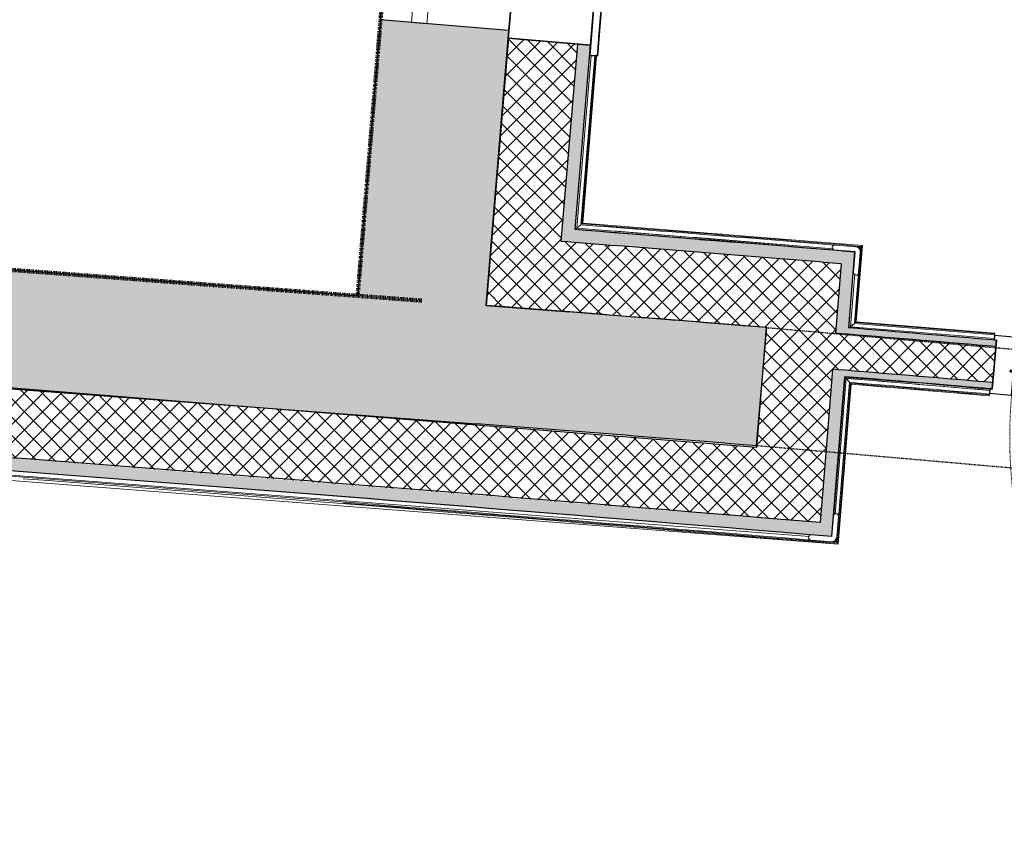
# Model space of a CAD drawing. Header units: centimetres. Extents: x -2631 to 8345, y -3715 to 485.
# Tile 11 of 82: x -1138 to -947, y -2411 to -2252. Entities that reach past the tile are written whole.
import ezdxf

# ---------------------------------------------------------------- set-up
doc = ezdxf.new("R2010")
doc.units = ezdxf.units.CM
doc.linetypes.add('Tiret', pattern=[0.25, 0.125, -0.125])
doc.linetypes.add('Tiret_2_', pattern=[0.25, 0.125, -0.125])
for name, color, linetype, lineweight in [('0-1', 7, 'Continuous', 5), ('A-DOOR', 7, 'Continuous', 25), ('A-DOOR-FRAM', 7, 'Continuous', 25), ('ANNOTATIONS-1', 7, 'Continuous', 25), ('ANNOTATIONS-2', 7, 'Continuous', 18), ('EQUI_SPE', 7, 'Continuous', 18), ('Equipement spécialisé', 7, 'Continuous', 18), ('HACHURE_C-3', 7, 'Continuous', 18), ('MENUISERIES', 7, 'Continuous', 18), ('MENUISERIES-1', 7, 'Continuous', 25), ('MUR', 7, 'Continuous', 25), ('MUR_C', 7, 'Continuous', 25), ('PORTE', 7, 'Continuous', 25), ('PORTE-1', 7, 'Continuous', 18), ('PORTE-Cadre-meneau', 7, 'Continuous', 25), ('PORTE-panneau', 7, 'Continuous', 25), ('SERRU', 7, 'Continuous', 18), ('SERRU-traverse', 7, 'Continuous', 18), ('SOL', 7, 'Continuous', 25)]:
    doc.layers.add(name, color=color, linetype=linetype, lineweight=lineweight)
for name, color, linetype, lineweight, true_color in [('ANNOTATIONS-3', 4, 'Tiret_2_', 100, 0x00ffff), ('EQUI_SPE-2', 5, 'Continuous', 25, 0x0000ff), ('HACHURE_C-1', 7, 'Continuous', 25, 0xdadada), ('HACHURE_C-2', 7, 'Continuous', 5, 0xdadada), ('HACHURE_C-4', 7, 'Continuous', 25, 0x787878), ('PORTE-2', 7, 'Tiret', 18, 0x000080), ('PORTE-8', 5, 'Continuous', 25, 0x0000ff), ('PORTE-9', 5, 'Tiret_2_', 25, 0x0000ff)]:
    doc.layers.add(name, color=color, linetype=linetype, lineweight=lineweight, true_color=true_color)
pattern_1 = [(45, (0, 0), (-1.767767, 1.767767), []), (135, (0, 0), (-1.767767, -1.767767), [])]

# ---------------------------------------------------------------- blocks, each defined once
blk = doc.blocks.new('PRT_SIMPLE_HUI_58x68x48 - PRT_BOIS_1V_930x2040x40-V2-2021_015_1114_DCE_1_50_Sols Chape')
at = {"layer": 'ANNOTATIONS-1'}
h = blk.add_hatch(color=256, dxfattribs=at)
h.paths.add_polyline_path([(-49.6, -1.45), (-48.38, -1.28), (-48.44, -1.06), (-48.51, -1.17), (-49.61, -1.32), (-50.05, -1.36), (-50.05, -1.45)])
h.paths.add_polyline_path([(-48.51, -1.06), (-48.38, -0.97), (-48.88, -0.8), (-50.85, -0.8), (-50.85, -1.15), (-50.2, -1.15), (-50.21, -1.03), (-50.52, -1.03), (-50.52, -0.93), (-48.84, -0.94), (-48.52, -1.06)])
h = blk.add_hatch(color=256, dxfattribs=at)
h.paths.add_polyline_path([(43.05, -1.45), (43.04, -1.32), (42.58, -1.32), (41.51, -1.17), (41.38, -0.97), (41.38, -1.28), (42.62, -1.45)])
h.paths.add_polyline_path([(43.85, -1.15), (43.85, -0.8), (41.85, -0.8), (41.38, -0.97), (41.51, -1.06), (41.87, -0.93), (43.52, -0.93), (43.52, -1.03), (43.2, -1.05), (43.2, -1.15), (43.54, -1.15)])
at = {"layer": 'A-DOOR'}
for p, q in [((43.05, -1.45), (-49.95, -1.45)), ((-49.95, -1.45), (-49.95, -5.45)), ((43.05, -5.45), (43.05, -1.45)), ((-49.95, -5.45), (43.05, -5.45))]:
    blk.add_line(p, q, dxfattribs=at)
at = {"layer": 'A-DOOR-FRAM'}
for p, q in [((-48.7, 5.6), (-54.5, 5.6)), ((-54.5, 5.6), (-54.5, 4.75)), ((-54.5, 4.75), (-54.04, 4.75)), ((-54.04, 4.75), (-54.04, -4.75)), ((-48.7, -0.8), (-48.7, 5.6)), ((47.5, 5.6), (41.7, 5.6)), ((41.7, 5.6), (41.7, -0.8)), ((47.03, -4.75), (47.03, 4.75)), ((47.03, 4.75), (47.5, 4.75)), ((47.5, 4.75), (47.5, 5.6)), ((-50.85, -0.8), (-48.7, -0.8)), ((-50.85, -1.15), (-50.85, -0.8)), ((-50.2, -1.15), (-50.85, -1.15)), ((-50.2, -5.6), (-50.2, -1.15)), ((41.7, -0.8), (43.85, -0.8)), ((43.85, -1.15), (43.2, -1.15)), ((43.2, -1.15), (43.2, -5.6)), ((43.85, -0.8), (43.85, -1.15)), ((-54.04, -4.75), (-54.5, -4.75)), ((-54.5, -4.75), (-54.5, -5.6)), ((-54.5, -5.6), (-50.2, -5.6)), ((43.2, -5.6), (47.5, -5.6)), ((47.5, -4.75), (47.03, -4.75)), ((47.5, -5.6), (47.5, -4.75))]:
    blk.add_line(p, q, dxfattribs=at)
at = {"layer": 'ANNOTATIONS-2'}
for p, q in [((-48.85, -0.8), (-50.85, -0.8)), ((-50.85, -0.8), (-50.85, -1.15)), ((-50.85, -1.15), (-50.2, -1.15)), ((-50.52, -1.03), (-50.52, -0.93)), ((-50.52, -0.93), (-48.87, -0.93)), ((-50.2, -1.03), (-50.52, -1.03)), ((-50.2, -1.15), (-50.2, -1.03)), ((-49.61, -1.32), (-50.05, -1.32)), ((-50.05, -1.32), (-50.05, -1.45)), ((-50.05, -1.45), (-49.6, -1.45)), ((-48.51, -1.17), (-49.61, -1.32)), ((-49.6, -1.45), (-48.38, -1.28)), ((-48.87, -0.93), (-48.51, -1.06)), ((-48.38, -0.97), (-48.85, -0.8)), ((-48.51, -1.06), (-48.51, -1.17)), ((-48.38, -1.28), (-48.38, -0.97)), ((41.85, -0.8), (41.38, -0.97)), ((41.38, -0.97), (41.38, -1.28)), ((41.38, -1.28), (42.6, -1.45)), ((41.51, -1.06), (41.87, -0.93)), ((41.51, -1.17), (41.51, -1.06)), ((42.61, -1.32), (41.51, -1.17)), ((43.85, -0.8), (41.85, -0.8)), ((41.87, -0.93), (43.52, -0.93)), ((42.6, -1.45), (43.05, -1.45)), ((43.05, -1.32), (42.61, -1.32)), ((43.05, -1.45), (43.05, -1.32)), ((43.52, -1.03), (43.2, -1.03)), ((43.2, -1.03), (43.2, -1.15)), ((43.2, -1.15), (43.85, -1.15)), ((43.52, -0.93), (43.52, -1.03)), ((43.85, -1.15), (43.85, -0.8))]:
    blk.add_line(p, q, dxfattribs=at)
at = {"layer": 'EQUI_SPE'}
for p, q in [((43.05, -5.45), (40.35, -5.45)), ((43.05, -4.05), (43.05, -5.45))]:
    blk.add_line(p, q, dxfattribs=at)
at = {"layer": 'PORTE'}
for p, q in [((-42.71, 5.5), (-45.06, 5.5)), ((-45.06, 5.5), (-45.06, 5.45)), ((-45.06, 5.45), (-45.06, 5.04)), ((-45.06, 5.45), (-45.06, 5.04)), ((-42.71, 5.45), (-45.06, 5.45)), ((-42.71, 5.45), (-45.06, 5.45)), ((-45.06, 5.04), (-45.06, 4.33)), ((-45.06, 5.04), (-45.06, 4.33)), ((-42.71, 5.04), (-45.06, 5.04)), ((-45.06, 3.4), (-45.06, 4.33)), ((-45.06, 4.33), (-45.06, 3.4)), ((-31.96, 5.5), (-42.71, 5.5)), ((-42.71, 5.5), (-42.71, 5.45)), ((-42.71, 5.45), (-42.71, 5.5)), ((-42.71, 5.45), (-42.71, 5.04)), ((-42.71, 5.45), (-42.71, 5.04)), ((-31.96, 5.45), (-42.71, 5.45)), ((-31.96, 5.45), (-42.71, 5.45)), ((-42.71, 5.04), (-42.71, 5.45)), ((-42.71, 5.04), (-42.71, 5.45)), ((-42.71, 5.04), (-42.71, 4.33)), ((-42.71, 5.04), (-42.71, 4.33)), ((-31.96, 5.04), (-42.71, 5.04)), ((-42.71, 4.33), (-42.71, 5.04)), ((-42.71, 4.33), (-42.71, 5.04)), ((-42.71, 3.4), (-42.71, 4.33)), ((-42.71, 4.33), (-42.71, 3.4)), ((-42.71, 3.4), (-42.71, 4.33)), ((-42.71, 4.33), (-42.71, 3.4)), ((-31.96, 5.45), (-31.96, 5.5)), ((-31.96, 5.04), (-31.96, 5.45)), ((-31.96, 5.04), (-31.96, 5.45)), ((-31.96, 4.33), (-31.96, 5.04)), ((-31.96, 4.33), (-31.96, 5.04)), ((-31.96, 3.4), (-31.96, 4.33)), ((-31.96, 4.33), (-31.96, 3.4)), ((-45.06, 2.56), (-45.06, 3.4)), ((-45.06, 3.4), (-45.06, 2.57)), ((-42.71, 3.4), (-45.06, 3.4)), ((-42.71, 3.4), (-45.06, 3.4)), ((-45.06, 1.52), (-45.06, 2.56)), ((-45.06, 2.56), (-45.06, 1.52)), ((-42.71, 2.56), (-45.06, 2.56)), ((-42.71, 2.56), (-45.06, 2.56)), ((-42.71, 3.4), (-42.71, 3.28)), ((-42.71, 3.28), (-42.71, 3.4)), ((-31.96, 3.4), (-42.71, 3.4)), ((-31.96, 3.4), (-42.71, 3.4)), ((-42.71, 2.56), (-42.71, 3.4)), ((-42.71, 3.4), (-42.71, 2.56)), ((-31.96, 3.28), (-42.71, 3.28)), ((-42.71, 3.28), (-31.96, 3.28)), ((-42.71, 1.52), (-42.71, 2.56)), ((-42.71, 2.56), (-42.71, 1.52)), ((-31.96, 3.4), (-31.96, 3.28)), ((-31.96, 3.28), (-31.96, 3.4)), ((-45.06, 0.44), (-45.06, 1.52)), ((-45.06, 1.52), (-45.06, 0.44)), ((-42.71, 1.52), (-45.06, 1.52)), ((-42.71, 1.52), (-45.06, 1.52)), ((-45.06, 0.44), (-45.06, -0.4)), ((-45.06, -0.4), (-45.06, 0.44)), ((-42.71, 0.44), (-45.06, 0.44)), ((-45.06, 0.44), (-42.71, 0.44)), ((-42.71, 0.44), (-42.71, 1.52)), ((-42.71, 1.52), (-42.71, 0.44)), ((-42.71, 0.44), (-42.71, -0.4)), ((-42.71, -0.4), (-42.71, 0.44)), ((-46.56, -0.55), (-46.56, -1.45)), ((-41.34, -0.55), (-46.56, -0.55)), ((-41.34, -0.55), (-46.56, -0.55)), ((-46.56, -0.55), (-46.56, -1.45)), ((-41.34, -0.55), (-46.56, -0.55)), ((-41.34, -0.55), (-46.56, -0.55)), ((-46.56, -1.45), (-41.34, -1.45)), ((-46.56, -1.45), (-41.34, -1.45)), ((-46.56, -1.45), (-41.34, -1.45)), ((-46.56, -1.45), (-41.34, -1.45)), ((-45.06, -0.4), (-45.06, -0.5)), ((-45.06, -0.5), (-42.71, -0.5)), ((-44.3, -0.55), (-43.6, -0.55)), ((-44.3, -0.55), (-43.6, -0.55)), ((-43.6, -1.45), (-44.3, -1.45)), ((-43.6, -1.45), (-44.3, -1.45)), ((-42.71, -0.5), (-42.71, -0.4)), ((-41.34, -1.45), (-41.34, -0.55)), ((-41.34, -1.45), (-41.34, -0.55)), ((-49.95, -4.25), (-49.95, -2.68)), ((-49.95, -2.68), (-49.95, -2.9)), ((-49.95, -2.9), (-49.95, -4)), ((-49.95, -2.98), (-49.95, -3.06)), ((-49.95, -3.15), (-49.95, -3.27)), ((-49.95, -3.45), (-49.95, -3.15)), ((-49.95, -3.5), (-49.95, -3.4)), ((-49.95, -3.82), (-49.95, -3.45)), ((-49.95, -3.63), (-49.95, -3.92)), ((43.05, -2.9), (43.05, -2.65)), ((43.05, -2.65), (43.05, -4.25)), ((43.05, -3.99), (43.05, -2.9)), ((43.05, -3.27), (43.05, -2.98)), ((43.05, -3.15), (43.05, -3.45)), ((43.05, -3.4), (43.05, -3.5)), ((43.05, -3.45), (43.05, -3.82)), ((43.05, -3.92), (43.05, -3.63)), ((-49.95, -4), (-49.95, -4.25)), ((-46.56, -5.45), (-46.56, -6.35)), ((-41.34, -5.45), (-46.56, -5.45)), ((-41.34, -5.45), (-46.56, -5.45)), ((-46.56, -5.45), (-46.56, -6.35)), ((-41.34, -5.45), (-46.56, -5.45)), ((-41.34, -5.45), (-46.56, -5.45)), ((-44.3, -5.45), (-43.6, -5.45)), ((-44.3, -5.45), (-43.6, -5.45)), ((-41.34, -6.35), (-41.34, -5.45)), ((-41.34, -6.35), (-41.34, -5.45)), ((43.05, -4.25), (43.05, -4)), ((-46.56, -6.35), (-41.34, -6.35)), ((-46.56, -6.35), (-41.34, -6.35)), ((-46.56, -6.35), (-41.34, -6.35)), ((-46.56, -6.35), (-41.34, -6.35)), ((-42.71, -6.4), (-45.06, -6.4)), ((-45.06, -6.4), (-45.06, -6.5)), ((-45.06, -7.34), (-45.06, -6.5)), ((-45.06, -6.5), (-45.06, -7.34)), ((-45.06, -7.34), (-45.06, -8.42)), ((-45.06, -8.42), (-45.06, -7.34)), ((-45.06, -7.34), (-42.71, -7.34)), ((-42.71, -7.34), (-45.06, -7.34)), ((-43.6, -6.35), (-44.3, -6.35)), ((-43.6, -6.35), (-44.3, -6.35)), ((-42.71, -6.5), (-42.71, -6.4)), ((-42.71, -7.34), (-42.71, -6.5)), ((-42.71, -6.5), (-42.71, -7.34)), ((-42.71, -7.34), (-42.71, -8.42)), ((-42.71, -8.42), (-42.71, -7.34)), ((-45.06, -8.42), (-45.06, -9.46)), ((-45.06, -9.46), (-45.06, -8.42)), ((-45.06, -8.42), (-42.71, -8.42)), ((-45.06, -8.42), (-42.71, -8.42)), ((-45.06, -9.46), (-45.06, -10.3)), ((-45.06, -10.3), (-45.06, -9.46)), ((-45.06, -9.46), (-42.71, -9.46)), ((-45.06, -9.46), (-42.71, -9.46)), ((-42.71, -8.42), (-42.71, -9.46)), ((-42.71, -9.46), (-42.71, -8.42)), ((-42.71, -9.46), (-42.71, -10.3)), ((-42.71, -10.3), (-42.71, -9.46)), ((-45.06, -10.3), (-45.06, -11.23)), ((-45.06, -11.23), (-45.06, -10.3)), ((-45.06, -10.3), (-42.71, -10.3)), ((-45.06, -10.3), (-42.71, -10.3)), ((-45.06, -11.23), (-45.06, -11.94)), ((-45.06, -11.23), (-45.06, -11.94)), ((-42.71, -10.3), (-42.71, -10.18)), ((-42.71, -10.18), (-42.71, -10.3)), ((-42.71, -10.18), (-31.96, -10.18)), ((-31.96, -10.18), (-42.71, -10.18)), ((-42.71, -10.3), (-42.71, -11.23)), ((-42.71, -11.23), (-42.71, -10.3)), ((-42.71, -10.3), (-31.96, -10.3)), ((-42.71, -10.3), (-31.96, -10.3)), ((-42.71, -10.3), (-42.71, -11.23)), ((-42.71, -11.23), (-42.71, -10.3)), ((-42.71, -11.23), (-42.71, -11.94)), ((-42.71, -11.23), (-42.71, -11.94)), ((-42.71, -11.94), (-42.71, -11.23)), ((-42.71, -11.94), (-42.71, -11.23)), ((-31.96, -10.3), (-31.96, -10.18)), ((-31.96, -10.18), (-31.96, -10.3)), ((-31.96, -10.3), (-31.96, -11.23)), ((-31.96, -11.23), (-31.96, -10.3)), ((-31.96, -11.94), (-31.96, -11.23)), ((-31.96, -11.94), (-31.96, -11.23)), ((-45.06, -11.94), (-45.06, -12.35)), ((-45.06, -11.94), (-45.06, -12.35)), ((-45.06, -11.94), (-42.71, -11.94)), ((-45.06, -12.35), (-45.06, -12.4)), ((-45.06, -12.35), (-42.71, -12.35)), ((-45.06, -12.35), (-42.71, -12.35)), ((-45.06, -12.4), (-42.71, -12.4)), ((-42.71, -11.94), (-42.71, -12.35)), ((-42.71, -11.94), (-42.71, -12.35)), ((-42.71, -11.94), (-31.96, -11.94)), ((-42.71, -12.35), (-42.71, -11.94)), ((-42.71, -12.35), (-42.71, -11.94)), ((-42.71, -12.35), (-42.71, -12.4)), ((-42.71, -12.35), (-31.96, -12.35)), ((-42.71, -12.35), (-31.96, -12.35)), ((-42.71, -12.4), (-42.71, -12.35)), ((-42.71, -12.4), (-31.96, -12.4)), ((-31.96, -12.35), (-31.96, -11.94)), ((-31.96, -12.35), (-31.96, -11.94)), ((-31.96, -12.4), (-31.96, -12.35))]:
    blk.add_line(p, q, dxfattribs=at)
for radius, start, end in [(0.912, 111.9887, 120), (0.912, 111.9887, 120), (0.912, 111.9887, 120), (0.912, 111.9887, 120), (0.912, 111.9887, 120), (0.912, 111.9887, 120), (0.912, 111.9887, 120), (0.912, 111.9887, 120), (0.912, 60, 68.0113), (0.912, 60, 68.0113), (0.912, 60, 68.0113), (0.912, 60, 68.0113), (0.912, 60, 68.0113), (0.912, 60, 68.0113), (0.912, 60, 68.0113), (0.912, 60, 68.0113), (0.912, 155.8208, 180), (0.912, 155.8208, 180), (0.912, 155.8208, 180), (0.912, 155.8208, 180), (0.912, 155.8208, 180), (0.912, 155.8208, 180), (0.912, 155.8208, 180), (0.912, 155.8208, 180), (0.912, 180, 191.9497), (0.912, 180, 191.9497), (0.912, 180, 204.1792), (0.912, 180, 204.1792), (0.912, 180, 191.9497), (0.912, 180, 191.9497), (0.912, 180, 191.9497), (0.912, 180, 191.9497), (0.75, 360, 180), (0.75, 0, 180), (0.75, 180, 360), (0.75, 180, 270), (0.912, 240, 248.0113), (0.912, 240, 248.0113), (0.75, 271.3574, 0), (0.912, 0, 24.1792), (0.912, 0, 24.1792), (0.912, 0, 24.1792), (0.912, 0, 24.1792), (0.912, 0, 24.1792), (0.912, 0, 24.1792), (0.912, 0, 24.1792), (0.912, 0, 24.1792)]:
    blk.add_arc((42.9, -6.55), radius, start, end, dxfattribs=at)
at = {"layer": 'PORTE-2'}
blk.add_arc((42.8, -5.45), 93, 180, 269.3192, dxfattribs=at)
at = {"layer": 'PORTE-Cadre-meneau'}
for p, q in [((-54.04, -4.75), (-54.04, 4.7)), ((-48.7, 4.72), (-48.7, -0.8)), ((41.7, -0.8), (41.7, 4.75)), ((47.03, 4.74), (47.03, -4.75)), ((-48.7, -0.8), (-50.85, -0.8)), ((-50.85, -0.8), (-50.85, -1.15)), ((-50.85, -1.15), (-50.2, -1.15)), ((-50.2, -1.15), (-50.2, -4.73)), ((41.7, -0.8), (43.85, -0.8)), ((43.2, -4.73), (43.2, -1.15)), ((43.85, -1.15), (43.2, -1.15)), ((43.85, -1.15), (43.85, -0.8))]:
    blk.add_line(p, q, dxfattribs=at)
at = {"layer": 'PORTE-panneau'}
for p, q in [((43.05, -1.45), (-49.95, -1.45)), ((-49.95, -2.68), (-49.95, -4.25)), ((43.05, -4.25), (43.05, -2.65)), ((41.7, -5.45), (41.7, -97.75))]:
    blk.add_line(p, q, dxfattribs=at)
blk = doc.blocks.new('Garde-corps - Garde-corps-508221-2021_015_1114_DCE_1_50_Sols Chape')
at = {"layer": 'SERRU-traverse'}
for p, q in [((-1029.81, -2292.83), (-1026.71, -2255.57)), ((-1026.71, -2255.57), (-1029.81, -2292.83)), ((-1029.48, -2292.55), (-1026.7, -2259.08)), ((-1029.48, -2292.55), (-1026.7, -2259.08)), ((-1028.71, -2291.9), (-1025.99, -2259.14)), ((-1028.53, -2291.74), (-1025.82, -2259.15)), ((-1028.35, -2291.59), (-1025.66, -2259.17)), ((-974.1, -2295.94), (-1028.35, -2291.59)), ((-979.74, -2296.54), (-1029.48, -2292.55)), ((-1001.22, -2293.74), (-1002.5, -2293.63)), ((-976.75, -2311.95), (-975.55, -2297.18)), ((-975.55, -2297.18), (-976.75, -2311.95)), ((-975.47, -2310.86), (-974.27, -2296.09)), ((-974.46, -2296.25), (-975.38, -2296.18)), ((-975.29, -2310.71), (-974.1, -2295.94)), ((-974.46, -2296.25), (-974.75, -2296.5)), ((-974.54, -2297.17), (-974.46, -2296.25)), ((-976.43, -2311.68), (-975.6, -2301.42)), ((-976.43, -2311.68), (-975.6, -2301.42)), ((-975.66, -2311.02), (-974.87, -2301.24)), ((-948.43, -2313.06), (-975.47, -2310.86)), ((-948.42, -2312.89), (-975.29, -2310.71)), ((-976.68, -2311.89), (-976, -2311.31)), ((-975.66, -2311.02), (-976.43, -2311.68)), ((-948.51, -2313.94), (-976.43, -2311.68)), ((-948.51, -2313.94), (-976.43, -2311.68)), ((-948.45, -2313.23), (-975.66, -2311.02)), ((-948.47, -2313.54), (-948.42, -2312.89)), ((-948.43, -2313.06), (-948.42, -2312.89)), ((-948.53, -2314.24), (-948.47, -2313.54)), ((-948.53, -2314.24), (-948.51, -2314.03)), ((-948.45, -2313.23), (-948.51, -2313.94)), ((-948.43, -2313.06), (-948.45, -2313.23))]:
    blk.add_line(p, q, dxfattribs=at)
at = {"layer": 'SERRU-traverse', "flags": 128}
for points in [[(-1028.71, -2291.9), (-1029.1, -2292.23), (-1029.48, -2292.55)], [(-1028.35, -2291.59), (-1028.35, -2291.59), (-1028.36, -2291.6), (-1028.37, -2291.61), (-1028.39, -2291.63), (-1028.42, -2291.65), (-1028.44, -2291.67), (-1028.46, -2291.69), (-1028.48, -2291.7), (-1028.51, -2291.72), (-1028.53, -2291.74)], [(-1029.81, -2292.83), (-1029.43, -2292.51), (-1029.05, -2292.19)], [(-1029.48, -2292.55), (-1029.5, -2292.56), (-1029.53, -2292.59), (-1029.57, -2292.63), (-1029.63, -2292.68), (-1029.68, -2292.73), (-1029.75, -2292.78), (-1029.81, -2292.83)]]:
    blk.add_lwpolyline(points, dxfattribs=at)
at = {"layer": 'SERRU-traverse'}
for radius, start, end in [(11815.39, 85.305798, 85.545501), (11815.56, 85.280726, 85.544652), (11814.37, 85.286473, 85.550437), (11814.37, 85.286473, 85.550437), (11814.67, 85.307016, 85.548975)]:
    blk.add_arc((-1946.38, -14071.6), radius, start, end, dxfattribs=at)
for points, knots in [([(-974.1, -2295.94), (-974.1, -2295.94), (-974.1, -2295.94), (-974.11, -2295.95), (-974.12, -2295.96), (-974.13, -2295.97), (-974.15, -2295.99), (-974.16, -2296), (-974.19, -2296.02), (-974.21, -2296.04), (-974.23, -2296.05), (-974.25, -2296.07), (-974.26, -2296.09), (-974.27, -2296.09)], [0.075, 0.075, 0.075, 0.075, 0.15, 0.2125, 0.275, 0.35, 0.425, 0.5, 0.6, 0.7, 0.775, 0.85, 1, 1, 1, 1]), ([(-975.29, -2310.71), (-975.29, -2310.71), (-975.3, -2310.72), (-975.31, -2310.73), (-975.33, -2310.74), (-975.34, -2310.76), (-975.36, -2310.77), (-975.38, -2310.78), (-975.39, -2310.79), (-975.4, -2310.8), (-975.41, -2310.82), (-975.43, -2310.83), (-975.44, -2310.84), (-975.46, -2310.85), (-975.47, -2310.86), (-975.47, -2310.86)], [0.1, 0.1, 0.1, 0.1, 0.2, 0.3, 0.4, 0.475, 0.55, 0.6, 0.65, 0.7, 0.75, 0.8, 0.85, 0.9, 1, 1, 1, 1]), ([(-976.43, -2311.68), (-976.43, -2311.68), (-976.43, -2311.68), (-976.45, -2311.7), (-976.47, -2311.71), (-976.49, -2311.73), (-976.51, -2311.74), (-976.53, -2311.76), (-976.55, -2311.78), (-976.58, -2311.81), (-976.61, -2311.83), (-976.63, -2311.85), (-976.65, -2311.87), (-976.67, -2311.88)], [0, 0, 0, 0, 0.1666667, 0.25, 0.3333333, 0.4166667, 0.4583333, 0.5, 0.5833333, 0.6666667, 0.7083333, 0.75, 0.8333333, 0.8333333, 0.8333333, 0.8333333])]:
    blk.add_open_spline(points, degree=3, knots=knots, dxfattribs=at)
blk = doc.blocks.new('Garde-corps - Garde-corps-510192-2021_015_1114_DCE_1_50_Sols Chape')
at = {"layer": 'SERRU-traverse'}
for p, q in [((-979.7, -2348.33), (-977.51, -2321.35)), ((-977.51, -2321.35), (-979.7, -2348.33)), ((-979.38, -2348.05), (-977.24, -2321.67)), ((-979.38, -2348.05), (-977.24, -2321.67)), ((-979.1, -2353.44), (-976.58, -2322.44)), ((-977.51, -2321.35), (-963.44, -2322.52)), ((-963.44, -2322.52), (-977.51, -2321.35)), ((-977.24, -2321.67), (-949.4, -2324)), ((-978.94, -2353.63), (-976.43, -2322.63)), ((-978.79, -2353.8), (-976.27, -2322.81)), ((-976.27, -2322.81), (-949.49, -2325.05)), ((-963.21, -2322.54), (-949.38, -2323.7)), ((-949.38, -2323.7), (-963.21, -2322.54)), ((-949.46, -2324.71), (-949.4, -2324)), ((-949.38, -2323.7), (-949.43, -2324.4)), ((-949.39, -2323.83), (-949.38, -2323.7)), ((-949.43, -2324.4), (-949.49, -2325.05)), ((-949.48, -2324.89), (-949.49, -2325.05)), ((-949.48, -2324.89), (-949.46, -2324.71)), ((-1300.18, -2328.08), (-984.39, -2352.31)), ((-1299.2, -2329.2), (-978.79, -2353.8)), ((-979.1, -2353.44), (-979.4, -2353.09))]:
    blk.add_line(p, q, dxfattribs=at)
at = {"layer": 'SERRU-traverse', "flags": 128}
for points in [[(-977.51, -2321.35), (-977.19, -2321.73), (-976.87, -2322.1)], [(-976.58, -2322.44), (-976.91, -2322.06), (-977.24, -2321.67)], [(-978.79, -2353.8), (-978.79, -2353.8), (-978.8, -2353.79), (-978.81, -2353.78), (-978.83, -2353.76), (-978.84, -2353.74), (-978.86, -2353.71), (-978.88, -2353.69), (-978.9, -2353.67), (-978.92, -2353.65), (-978.94, -2353.63)]]:
    blk.add_lwpolyline(points, dxfattribs=at)
at = {"layer": 'SERRU-traverse'}
for centre, radius, start, end in [((-1946.38, -14071.6), 11789.82, 85.149107, 85.284853), ((-1946.38, -14071.6), 11789.11, 85.149101, 85.281386), ((-1946.38, -14071.6), 11788.94, 85.149101, 85.280538), ((-1946.38, -14071.6), 11788.77, 85.149101, 85.279742), ((-2999.15, -26565.43), 24296.11, 85.230746, 85.988589), ((-2999.15, -26565.43), 24295.78, 85.229948, 85.604054), ((-2999.15, -26565.43), 24295.94, 85.230335, 85.457032)]:
    blk.add_arc(centre, radius, start, end, dxfattribs=at)
for points, knots in [([(-977.24, -2321.67), (-977.24, -2321.67), (-977.24, -2321.67), (-977.24, -2321.67), (-977.25, -2321.66), (-977.25, -2321.65), (-977.26, -2321.65), (-977.27, -2321.64), (-977.27, -2321.63), (-977.28, -2321.62), (-977.29, -2321.61), (-977.3, -2321.6), (-977.31, -2321.58), (-977.32, -2321.57), (-977.33, -2321.56), (-977.35, -2321.54), (-977.36, -2321.53), (-977.37, -2321.52), (-977.39, -2321.5), (-977.42, -2321.46), (-977.46, -2321.41), (-977.49, -2321.37), (-977.51, -2321.35)], [0, 0, 0, 0, 0.071429, 0.107143, 0.142857, 0.178571, 0.214286, 0.25, 0.285714, 0.321429, 0.357143, 0.392857, 0.428571, 0.464286, 0.5, 0.535714, 0.571429, 0.607143, 0.642857, 0.714286, 0.857143, 1, 1, 1, 1]), ([(-976.27, -2322.81), (-976.27, -2322.81), (-976.28, -2322.8), (-976.28, -2322.8), (-976.29, -2322.79), (-976.3, -2322.77), (-976.32, -2322.76), (-976.33, -2322.74), (-976.35, -2322.72), (-976.37, -2322.7), (-976.39, -2322.68), (-976.4, -2322.65), (-976.42, -2322.64), (-976.43, -2322.63)], [0.075, 0.075, 0.075, 0.075, 0.15, 0.2125, 0.275, 0.35, 0.425, 0.5, 0.6, 0.7, 0.775, 0.85, 1, 1, 1, 1])]:
    blk.add_open_spline(points, degree=3, knots=knots, dxfattribs=at)
blk = doc.blocks.new('61_CADRE HABILLAGE MEUNUISERIE - 0_65x1_01-528671-2021_015_1114_DCE_1_50_Sols Chape')
at = {"layer": 'MENUISERIES-1'}
for p, q in [((-34, 16), (34, 16)), ((34, 16), (-34, 16)), ((-34, 16), (-34, 0)), ((-34, 0), (-34, 16)), ((-32.5, 16), (32.5, 16)), ((32.5, 16), (-32.5, 16)), ((34, 16), (34, 0)), ((34, 16), (34, 0)), ((-36, 0), (-32.5, 0)), ((36, 0), (-36, 0)), ((-36, 0), (-36, -1.5)), ((-36, -1.5), (-36, 0)), ((-34, 0), (34, 0)), ((-32.5, 0), (-34, 0)), ((32.5, 0), (36, 0)), ((34, 0), (32.5, 0)), ((36, 0), (36, -1.5)), ((36, 0), (36, -1.5)), ((-36, -1.5), (36, -1.5)), ((36, -1.5), (-36, -1.5)), ((-32.5, -1.5), (32.5, -1.5)), ((32.5, -1.5), (-32.5, -1.5))]:
    blk.add_line(p, q, dxfattribs=at)
blk = doc.blocks.new('1010_PROTECTION  D_ANGLE - 1010_PROTECTION  D_ANGLE-534363-2021_015_1114_DCE_1_50_Sols Chape')
at = {"layer": 'Equipement spécialisé'}
for p, q in [((-1, 4), (-1, 0)), ((0, 0), (0, 4)), ((4, 0), (0, 0)), ((0, -1), (4, -1))]:
    blk.add_line(p, q, dxfattribs=at)
for centre, radius, start, end in [((-0.5, 4), 0.5, 360, 180), ((0, 0), 1, 180, 270), ((4, -0.5), 0.5, 270, 90)]:
    blk.add_arc(centre, radius, start, end, dxfattribs=at)
blk = doc.blocks.new('B02_ARC_rvt-1-2021_015_1114_DCE_1_50_Sols Chape')
at = {"layer": 'HACHURE_C-1'}
h = blk.add_hatch(color=256, dxfattribs=at)
h.paths.add_polyline_path([(-979.82, -2349.85), (-977.41, -2320.1), (-979.9, -2319.9), (-982.31, -2349.65), (-981.07, -2349.75)])
h.paths.add_polyline_path([(-976.85, -2313.13), (-975.55, -2297.18), (-978.04, -2296.97), (-979.34, -2312.92), (-978.09, -2313.02)])
h = blk.add_hatch(color=256, dxfattribs=at)
h.paths.add_polyline_path([(-845.06, -2333.02), (-844.94, -2331.78), (-848.13, -2331.48), (-848.24, -2332.72), (-846.53, -2332.88)])
h.paths.add_polyline_path([(-948.91, -2323.74), (-948.8, -2322.5), (-977.41, -2320.1), (-977.51, -2321.35), (-951.92, -2323.49)])
blk.add_hatch(color=256, dxfattribs=at).paths.add_polyline_path([(-980.03, -2352.35), (-979.82, -2349.85), (-988.05, -2349.19), (-1148.49, -2336.4), (-1300.31, -2325.26), (-1300.46, -2327.76), (-1132.57, -2340.13), (-981.07, -2352.26)])
at = {"layer": 'HACHURE_C-2'}
h = blk.add_hatch(color=256, dxfattribs=at)
h.paths.add_polyline_path([(-1030.01, -2295.32), (-1026.84, -2257.06), (-1029.33, -2256.86), (-1032.51, -2295.13), (-1031.26, -2295.23)])
h.paths.add_polyline_path([(-1021.21, -2189.3), (-1016.74, -2135.39), (-1019.23, -2135.18), (-1023.7, -2189.09)])
blk.add_hatch(color=256, dxfattribs=at).paths.add_polyline_path([(-978.25, -2299.46), (-978.04, -2296.97), (-1016.96, -2293.84), (-1029.81, -2292.83), (-1030.01, -2295.32), (-984.77, -2298.93)])
h = blk.add_hatch(color=256, dxfattribs=at)
h.paths.add_polyline_path([(-843.22, -2324.91), (-843.11, -2323.66), (-847.4, -2323.26), (-847.51, -2324.51), (-843.54, -2324.88)])
h.paths.add_polyline_path([(-948.18, -2315.52), (-948.07, -2314.28), (-976.74, -2311.88), (-976.85, -2313.13), (-959.15, -2314.6)])
at = {"layer": 'HACHURE_C-3'}
h = blk.add_hatch(dxfattribs=at)
h.set_pattern_fill('FP_1', color=256, style=0, pattern_type=2)
h.set_pattern_definition(pattern_1)
h.paths.add_polyline_path([(-1033.62, -2308.58), (-1029.33, -2256.86), (-1042.78, -2255.74), (-1047.08, -2307.55), (-1040.35, -2308.06)])
h.paths.add_polyline_path([(-1023.7, -2189.09), (-1019.13, -2133.93), (-1032.58, -2132.82), (-1037.16, -2187.97), (-1027, -2188.81)])
h = blk.add_hatch(dxfattribs=at)
h.set_pattern_fill('FP_1', color=256, style=0, pattern_type=2)
h.set_pattern_definition(pattern_1)
h.paths.add_polyline_path([(-992.79, -2311.82), (-991.7, -2298.37), (-1032.51, -2295.13), (-1033.62, -2308.58), (-1010.86, -2310.37)])
h = blk.add_hatch(dxfattribs=at)
h.set_pattern_fill('FP_1', color=256, style=0, pattern_type=2)
h.set_pattern_definition(pattern_1)
h.paths.add_polyline_path([(-981.22, -2336.19), (-978.25, -2299.46), (-991.7, -2298.37), (-994.68, -2335.07), (-982.31, -2336.1)])
h = blk.add_hatch(dxfattribs=at)
h.set_pattern_fill('FP_1', color=256, style=0, pattern_type=2)
h.set_pattern_definition(pattern_1)
h.paths.add_polyline_path([(-982.31, -2349.65), (-981.22, -2336.19), (-994.68, -2335.07), (-1147.04, -2322.95), (-1301.96, -2311.61), (-1302.8, -2325.09), (-1299.47, -2325.32), (-1132.57, -2337.63), (-987.95, -2349.19)])
h = blk.add_hatch(dxfattribs=at)
h.set_pattern_fill('FP_1', color=256, style=0, pattern_type=2)
h.set_pattern_definition(pattern_1)
h.paths.add_polyline_path([(-843.88, -2331.88), (-843.22, -2324.91), (-847.51, -2324.51), (-848.13, -2331.48), (-844.41, -2331.83)])
h.paths.add_polyline_path([(-948.8, -2322.5), (-948.18, -2315.52), (-979.34, -2312.92), (-979.9, -2319.9), (-948.91, -2322.49)])
at = {"layer": 'MUR'}
for p, q in [((-1042.78, -2255.74), (-1037.16, -2187.97)), ((-1026.71, -2255.57), (-1026.84, -2257.06)), ((-1026.84, -2257.06), (-1042.78, -2255.74))]:
    blk.add_line(p, q, dxfattribs=at)
at = {"layer": 'MUR_C'}
for p, q in [((-1042.78, -2255.74), (-1047.08, -2307.55)), ((-1026.84, -2257.06), (-1042.78, -2255.74)), ((-1032.51, -2295.13), (-1029.33, -2256.86)), ((-1029.81, -2292.83), (-1026.84, -2257.06)), ((-976.74, -2311.88), (-975.55, -2297.18)), ((-978.25, -2299.46), (-979.34, -2312.92)), ((-992.79, -2311.82), (-994.68, -2335.07)), ((-948.91, -2323.74), (-948.07, -2314.28)), ((-979.9, -2319.9), (-981.22, -2336.19)), ((-978.73, -2336.4), (-977.51, -2321.35)), ((-981.22, -2336.19), (-982.31, -2349.65)), ((-979.82, -2349.85), (-978.73, -2336.4)), ((-980.03, -2352.35), (-979.82, -2349.85))]:
    blk.add_line(p, q, dxfattribs=at)
at = {"layer": 'MUR_C', "flags": 128}
for points in [[(-1030.01, -2295.32), (-1031.26, -2295.23), (-1032.51, -2295.13)], [(-978.04, -2296.97), (-984.77, -2296.42), (-991.5, -2295.87)], [(-975.55, -2297.18), (-976.8, -2297.08), (-978.04, -2296.97)], [(-1047.08, -2307.55), (-1040.35, -2308.06), (-1033.62, -2308.58)], [(-1033.62, -2308.58), (-1032.38, -2308.68), (-1031.13, -2308.78)], [(-994.68, -2335.07), (-1147.04, -2322.95), (-1299.47, -2311.79)], [(-976.85, -2313.13), (-978.09, -2313.02), (-979.34, -2312.92)], [(-977.41, -2320.1), (-978.66, -2320), (-979.9, -2319.9)]]:
    blk.add_lwpolyline(points, dxfattribs=at)
at = {"layer": 'MUR_C'}
for centre, radius, start, end in [((-1946.38, -14071.6), 11814.37, 85.364068, 85.550437), ((-1946.38, -14071.6), 11811.87, 85.364068, 85.5505), ((-1946.38, -14071.6), 11798.37, 85.364068, 85.550838), ((-1946.38, -14071.6), 11799.62, 85.146646, 85.286376), ((-1946.38, -14071.6), 11798.37, 85.146672, 85.286368), ((-1946.38, -14071.6), 11791.37, 85.146817, 85.286322), ((-1946.38, -14071.6), 11790.12, 85.146843, 85.286313), ((-2999.15, -26565.43), 24299.63, 85.239048, 85.991042), ((-2999.15, -26565.43), 24297.13, 85.23314, 85.990995)]:
    blk.add_arc(centre, radius, start, end, dxfattribs=at)
blk.add_open_spline([(-978.25, -2299.46), (-980.49, -2299.28), (-984.97, -2298.91), (-989.46, -2298.55), (-991.7, -2298.37)], degree=3, dxfattribs=at)
at = {"layer": 'SOL'}
for p, q in [((-1047.08, -2307.55), (-1042.66, -2254.24)), ((-1042.66, -2254.24), (-1047.08, -2307.55)), ((-1002.74, -2294.97), (-1005.62, -2294.74)), ((-1005.62, -2294.74), (-1002.74, -2294.97)), ((-998.95, -2295.27), (-1002.68, -2294.97)), ((-1002.68, -2294.97), (-998.95, -2295.27)), ((-975.62, -2297.17), (-978.04, -2296.97)), ((-978.04, -2296.97), (-975.62, -2297.17)), ((-975.62, -2297.17), (-978.04, -2296.97)), ((-978.04, -2296.97), (-975.62, -2297.17)), ((-948.07, -2314.28), (-948.53, -2314.24)), ((-948.53, -2314.24), (-948.07, -2314.28)), ((-979.7, -2348.33), (-977.51, -2321.35)), ((-977.51, -2321.35), (-979.7, -2348.33)), ((-979.7, -2348.33), (-977.51, -2321.35)), ((-977.51, -2321.35), (-979.7, -2348.33)), ((-977.51, -2321.35), (-963.21, -2322.54)), ((-963.21, -2322.54), (-977.51, -2321.35)), ((-961.3, -2322.7), (-948.91, -2323.74)), ((-948.91, -2323.74), (-961.3, -2322.7)), ((-994.68, -2335.07), (-994.65, -2334.75)), ((-994.65, -2334.75), (-994.68, -2335.07))]:
    blk.add_line(p, q, dxfattribs=at)
for centre, radius, start, end in [((-1946.45, -14071.59), 11814.37, 85.39134, 85.55011), ((-1946.45, -14071.59), 11814.37, 85.39134, 85.55011), ((-1946.38, -14071.6), 11798.37, 85.514482, 85.628539), ((-1946.38, -14071.6), 11798.37, 85.514482, 85.628539), ((-1946.38, -14071.6), 11798.37, 85.364068, 85.48198), ((-1946.38, -14071.6), 11798.37, 85.364068, 85.48198)]:
    blk.add_arc(centre, radius, start, end, dxfattribs=at)
at = {"layer": 'EQUI_SPE'}
for p, rotation in [((-975.51, -2297.15), 175.3640306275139), ((-980.05, -2352.34), 85.3640676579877)]:
    blk.add_blockref('1010_PROTECTION  D_ANGLE - 1010_PROTECTION  D_ANGLE-534363-2021_015_1114_DCE_1_50_Sols Chape', p, dxfattribs=dict(at, rotation=rotation))
at = {"layer": 'MENUISERIES', "rotation": 85.25476017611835}
blk.add_blockref('61_CADRE HABILLAGE MEUNUISERIE - 0_65x1_01-528671-2021_015_1114_DCE_1_50_Sols Chape', (-1024.03, -2223.18), dxfattribs=at)
at = {"layer": 'PORTE-1', "rotation": 354.9012605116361}
blk.add_blockref('PRT_SIMPLE_HUI_58x68x48 - PRT_BOIS_1V_930x2040x40-V2-2021_015_1114_DCE_1_50_Sols Chape', (-894.67, -2323.81), dxfattribs=at)
at = {"layer": 'SERRU'}
for name in ['Garde-corps - Garde-corps-508221-2021_015_1114_DCE_1_50_Sols Chape', 'Garde-corps - Garde-corps-510192-2021_015_1114_DCE_1_50_Sols Chape']:
    blk.add_blockref(name, (0, 0), dxfattribs=at)
blk = doc.blocks.new('grille de défense - grille de défense 2-3214737-2021_015_1114_DCE_1_50_Sols Chape')
at = {"layer": 'EQUI_SPE'}
for p, q in [((-205.74, 1.5), (-205.74, -1.5)), ((-205.74, -1.5), (-205.74, 1.5)), ((-140.74, 1.5), (-205.74, 1.5)), ((-205.74, 1.5), (-140.74, 1.5)), ((-205.74, 1.5), (-205.74, -1.5)), ((-205.74, -1.5), (-205.74, 1.5)), ((-205.74, 1.5), (-140.74, 1.5)), ((-140.74, 1.5), (-205.74, 1.5)), ((-205.74, 1.5), (-205.74, -1.5)), ((-205.74, -1.5), (-205.74, 1.5)), ((-140.74, 1.5), (-205.74, 1.5)), ((-205.74, 1.5), (-140.74, 1.5)), ((-195.84, 0.9), (-197.64, 0.9)), ((-197.64, 0.9), (-197.64, -0.9)), ((-195.84, -0.9), (-195.84, 0.9)), ((-171.44, 0.9), (-173.24, 0.9)), ((-173.24, 0.9), (-173.24, -0.9)), ((-171.44, -0.9), (-171.44, 0.9)), ((-147.03, 0.9), (-148.83, 0.9)), ((-148.83, 0.9), (-148.83, -0.9)), ((-147.03, -0.9), (-147.03, 0.9)), ((-140.74, 1.5), (-140.74, -1.5)), ((-140.74, -1.5), (-140.74, 1.5)), ((-140.74, 1.5), (-140.74, -1.5)), ((-140.74, -1.5), (-140.74, 1.5)), ((-140.74, 1.5), (-140.74, -1.5)), ((-140.74, -1.5), (-140.74, 1.5)), ((-205.74, -1.5), (-140.74, -1.5)), ((-205.74, -1.5), (-140.74, -1.5)), ((-140.74, -1.5), (-205.74, -1.5)), ((-140.74, -1.5), (-205.74, -1.5)), ((-205.74, -1.5), (-140.74, -1.5)), ((-205.74, -1.5), (-140.74, -1.5)), ((-197.64, -0.9), (-195.84, -0.9)), ((-173.24, -0.9), (-171.44, -0.9)), ((-148.83, -0.9), (-147.03, -0.9))]:
    blk.add_line(p, q, dxfattribs=at)
blk = doc.blocks.new('Ouverture en rectangle - Ouverture en rectangle _150x207_-3217538-2021_015_1114_DCE_1_50_Sols Chape')
at = {"layer": 'PORTE-9'}
for p, q in [((-75, 11.5), (75, 11.5)), ((75, -11.5), (-75, -11.5))]:
    blk.add_line(p, q, dxfattribs=at)
blk = doc.blocks.new('B02_DC_STR_rvt-1-2021_015_1114_DCE_1_50_Sols Chape')
at = {"layer": 'HACHURE_C-4'}
h = blk.add_hatch(color=256, dxfattribs=at)
h.paths.add_polyline_path([(-1047.08, -2307.55), (-1042.66, -2254.24), (-1067.57, -2252.18), (-1072.02, -2305.68), (-1057.61, -2306.76)])
h.paths.add_polyline_path([(-1037.28, -2189.47), (-1029.35, -2093.95), (-1054.27, -2091.88), (-1062.2, -2187.4), (-1042.78, -2189.01)])
blk.add_hatch(color=256, dxfattribs=at).paths.add_polyline_path([(-1048.99, -2330.47), (-1047.08, -2307.55), (-1365.63, -2283.71), (-1367.34, -2306.65), (-1062.04, -2329.49)])
h = blk.add_hatch(color=256, dxfattribs=at)
h.paths.add_polyline_path([(276.99, -2508.03), (281.31, -2485.44), (256.69, -2480.73), (252.54, -2503.36), (272.96, -2507.26)])
h.paths.add_polyline_path([(111.89, -2477.51), (116.05, -2454.88), (-7.95, -2433.57), (-128, -2414.21), (-248.25, -2396.09), (-363.05, -2379.95), (-483.27, -2364.29), (-612.31, -2348.89), (-641.22, -2345.66), (-674.57, -2341.97), (-728.62, -2336.24), (-730.9, -2359.12), (-610.01, -2372.3), (-489.26, -2386.72), (-368.67, -2402.4), (-242.99, -2420.1), (-123.12, -2438.26), (-5.35, -2457.32), (110.26, -2477.22)])
h.paths.add_polyline_path([(-830.41, -2349.22), (-828.13, -2326.34), (-843.19, -2324.91), (-845.19, -2347.82), (-835.66, -2348.72)])
h.paths.add_polyline_path([(-994.62, -2334.75), (-992.62, -2311.84), (-1021.8, -2309.51), (-1047.08, -2307.55), (-1048.99, -2330.47), (-1019.85, -2332.73)])
at = {"layer": 'ANNOTATIONS-3'}
for p, q in [((-1060.1, -2162.18), (-1072.02, -2305.68)), ((-1059.55, -2306.61), (-1379.32, -2282.69))]:
    blk.add_line(p, q, dxfattribs=at)
at = {"layer": 'MUR'}
for p, q in [((-1067.57, -2252.18), (-1062.2, -2187.4)), ((-1037.28, -2189.47), (-1042.66, -2254.24)), ((-1042.66, -2254.24), (-1067.57, -2252.18))]:
    blk.add_line(p, q, dxfattribs=at)
at = {"layer": 'MUR_C'}
for p, q in [((-1067.57, -2252.18), (-1072.02, -2305.68)), ((-1042.66, -2254.24), (-1067.57, -2252.18)), ((-1047.08, -2307.55), (-1042.66, -2254.24)), ((-1072.02, -2305.68), (-1365.63, -2283.71)), ((-1367.34, -2306.65), (-1048.99, -2330.47)), ((-994.62, -2334.75), (-992.62, -2311.84))]:
    blk.add_line(p, q, dxfattribs=at)
for radius, start, end in [(11798.37, 85.363219, 85.628539), (11775.37, 85.363931, 85.629269)]:
    blk.add_arc((-1946.38, -14071.6), radius, start, end, dxfattribs=at)
at = {"layer": 'EQUI_SPE-2', "rotation": 265.2547601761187}
blk.add_blockref('grille de défense - grille de défense 2-3214737-2021_015_1114_DCE_1_50_Sols Chape', (-1071.72, -2393.05), dxfattribs=at)
at = {"layer": 'PORTE-8', "rotation": 174.9989986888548}
blk.add_blockref('Ouverture en rectangle - Ouverture en rectangle _150x207_-3217538-2021_015_1114_DCE_1_50_Sols Chape', (-918.91, -2329.83), dxfattribs=at)

msp = doc.modelspace()

# ---------------------------------------------------------------- block references
at = {"layer": '0-1'}
for name in ['B02_DC_STR_rvt-1-2021_015_1114_DCE_1_50_Sols Chape', 'B02_ARC_rvt-1-2021_015_1114_DCE_1_50_Sols Chape']:
    msp.add_blockref(name, (0, 0), dxfattribs=at)

doc.saveas('drawing.dxf')
